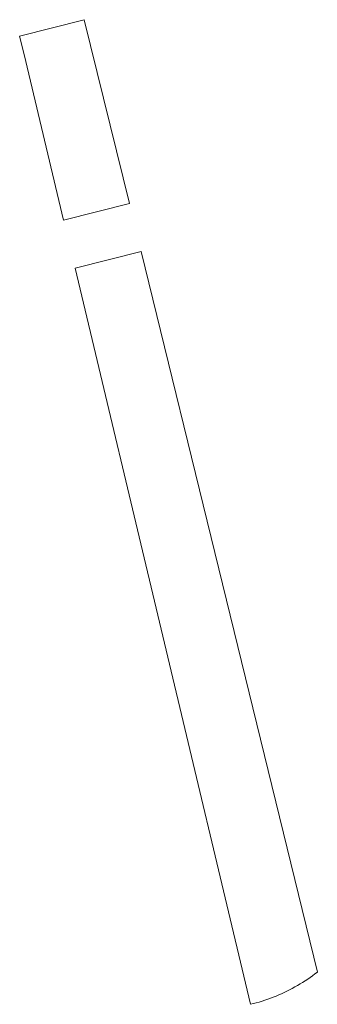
# Model space of a CAD drawing. Extents: x 211930 to 222589, y 569015 to 577578.
# Tile 8 of 95: x 213525.77 to 213530.61, y 571091.62 to 571107.59. Entities that reach past the tile are written whole.
import ezdxf

# ---------------------------------------------------------------- set-up
doc = ezdxf.new("R2010")
doc.units = 0
doc.layers.add('016 Alles planjaar 2023', color=72, linetype='Continuous', lineweight=20, true_color=0x1e90ff)

msp = doc.modelspace()

# ---------------------------------------------------------------- hatches: boundary and pattern name
at = {"layer": '016 Alles planjaar 2023', "true_color": 0x1e90ff}
h = msp.add_hatch(dxfattribs=at)
h.set_pattern_fill('DQ_CLEAR', color=72, style=0)
h.set_pattern_definition([])
h.paths.add_polyline_path([(213525.774, 571107.329), (213525.847, 571107.031), (213526.488, 571104.344), (213527.558, 571104.612), (213526.822, 571107.595), (213525.774, 571107.329)])
h = msp.add_hatch(dxfattribs=at)
h.set_pattern_fill('DQ_CLEAR', color=72, style=0)
h.set_pattern_definition([])
h.paths.add_polyline_path([(213529.524, 571091.619), (213529.571, 571091.631), (213529.618, 571091.643), (213529.665, 571091.656), (213529.712, 571091.67), (213529.758, 571091.685), (213529.804, 571091.701), (213529.85, 571091.717), (213529.895, 571091.734), (213529.94, 571091.752), (213529.985, 571091.771), (213530.03, 571091.791), (213530.074, 571091.811), (213530.118, 571091.832), (213530.161, 571091.854), (213530.204, 571091.877), (213530.247, 571091.9), (213530.289, 571091.924), (213530.331, 571091.949), (213530.372, 571091.974), (213530.413, 571092), (213530.454, 571092.027), (213530.494, 571092.055), (213530.533, 571092.083), (213530.572, 571092.112), (213530.611, 571092.142), (213529.008, 571098.687), (213527.748, 571103.835), (213526.674, 571103.566), (213529.524, 571091.619)])

# ---------------------------------------------------------------- linework, layer by layer
at = {"layer": '016 Alles planjaar 2023', "color": 14, "true_color": 0x004000}
for points in [[(213525.774, 571107.329), (213525.847, 571107.031), (213526.488, 571104.344), (213527.558, 571104.612), (213526.822, 571107.595), (213525.774, 571107.329)], [(213529.524, 571091.619), (213529.571, 571091.631), (213529.618, 571091.643), (213529.665, 571091.656), (213529.712, 571091.67), (213529.758, 571091.685), (213529.804, 571091.701), (213529.85, 571091.717), (213529.895, 571091.734), (213529.94, 571091.752), (213529.985, 571091.771), (213530.03, 571091.791), (213530.074, 571091.811), (213530.118, 571091.832), (213530.161, 571091.854), (213530.204, 571091.877), (213530.247, 571091.9), (213530.289, 571091.924), (213530.331, 571091.949), (213530.372, 571091.974), (213530.413, 571092), (213530.454, 571092.027), (213530.494, 571092.055), (213530.533, 571092.083), (213530.572, 571092.112), (213530.611, 571092.142), (213529.008, 571098.687), (213527.748, 571103.835), (213526.674, 571103.566), (213529.524, 571091.619)]]:
    msp.add_lwpolyline(points, close=True, dxfattribs=at)

doc.saveas('drawing.dxf')
